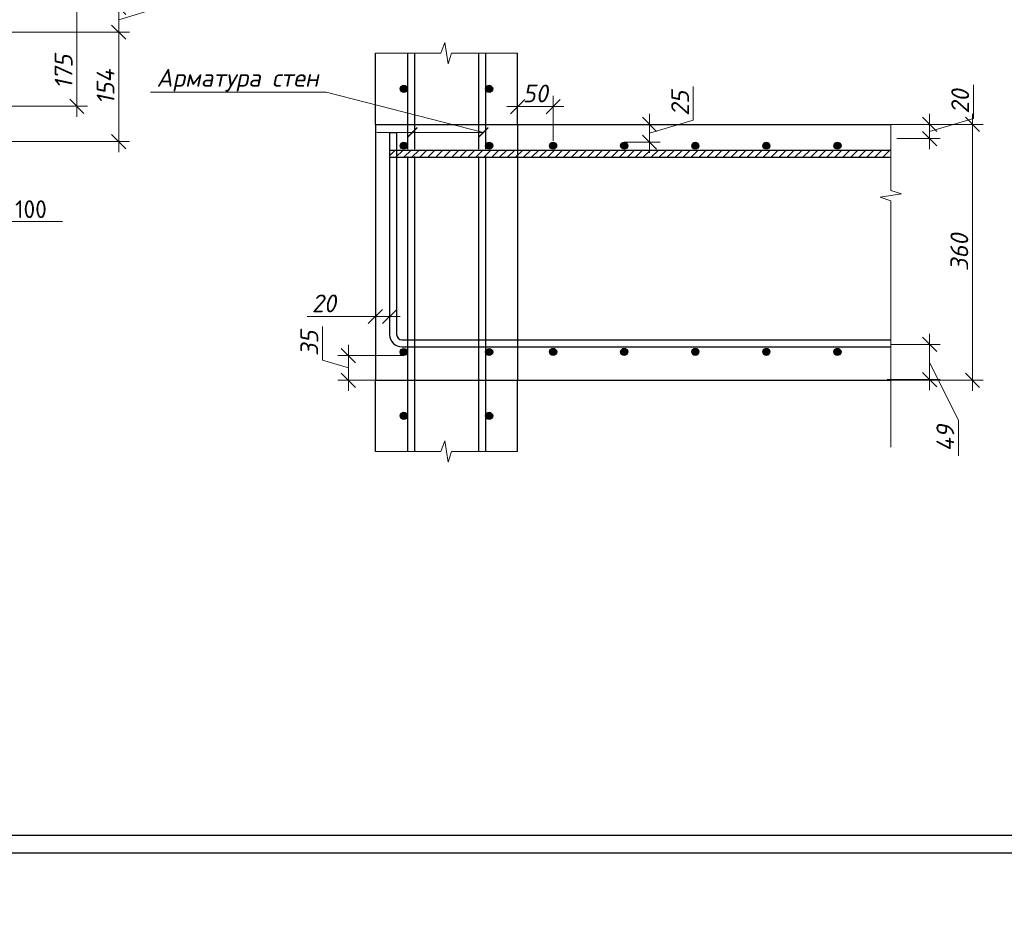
# Model space of a CAD drawing. Header units: millimetres. Extents: x 40580 to 2152466, y -328404 to 177125.
# Tile 132 of 252: x 463550 to 477401, y 134127 to 146796. Entities that reach past the tile are written whole.
import ezdxf
from ezdxf import colors
from ezdxf.entities.mleader import LeaderData, LeaderLine
from ezdxf.math import Vec2, Vec3

# ---------------------------------------------------------------- set-up
doc = ezdxf.new("R2010")
doc.units = ezdxf.units.MM
for name, color, linetype, lineweight in [('0.25___', 30, 'Continuous', 25), ('06 Текст 0.3', 131, 'Continuous', 25), ('RAZMER', 7, 'Continuous', 9), ('Выноски', 20, 'Continuous', 20), ('подоснова', 151, 'Continuous', 5), ('Размеры', 9, 'Continuous', 15), ('ТЕКСТ', 7, 'Continuous', 15)]:
    doc.layers.add(name, color=color, linetype=linetype, lineweight=lineweight)
for name, color, linetype in [('11', 7, 'Continuous'), ('801Арм Тонкие линии', 72, 'Continuous'), ('911Сл Штриховка', 50, 'Continuous'), ('Столовая - обозначения', 7, 'Continuous')]:
    doc.layers.add(name, color=color, linetype=linetype)
doc.styles.add('GOST-2.304_Type-B', font='GOST_Common.ttf')
doc.styles.add('ГОСТ', font='isocpeur.ttf')
doc.styles.add('ГОСТ 2.304', font='isocpeur.ttf')
doc.styles.add('Украинский', font='isocpeur.ttf', dxfattribs={"oblique": 12})
doc.dimstyles.new('10', dxfattribs={"dimscale": 0, "dimtxt": 250, "dimasz": 200, "dimexe": 150, "dimexo": 0, "dimgap": 60, "dimtad": 1, "dimdec": 0, "dimlfac": 0.1, "dimrnd": 1, "dimzin": 0, "dimdsep": 46, "dimtxsty": 'ГОСТ 2.304', "dimblk": 'OBLIQUE', "dimcen": 0.09, "dimdle": 150, "dimadec": 0, "dimazin": 0, "dimtfac": 1, "dimtdec": 0, "dimtmove": 1, "dimatfit": 2, "dimfxl": 1, "dimtzin": 0, "dimlwd": 0, "dimlwe": 0, "dimarcsym": 0})

# ---------------------------------------------------------------- blocks, each defined once
blk = doc.blocks.new('Штамп')
at = {"layer": '11', "lineweight": 30}
blk.add_line((254210, 84428), (311220, 84428), dxfattribs=at)
at = {"layer": '11'}
for p, q in [((252070, 84178), (281770, 84178)), ((281770, 84178), (311470, 84178))]:
    blk.add_line(p, q, dxfattribs=at)
blk = doc.blocks.new('_None')
blk = doc.blocks.new('_OBLIQUE')
at = {"color": 0, "linetype": 'ByBlock'}
blk.add_line((-0.5, -0.5), (0.5, 0.5), dxfattribs=at)
blk = doc.blocks.new('*D5866')
at = {"layer": 'Defpoints', "color": 0, "lineweight": 25, "ltscale": 0.3, "transparency": 16777216}
for p in [(461792, 146621), (464943, 146621), (461792, 145081)]:
    blk.add_point(p, dxfattribs=at)
at = {"layer": 'подоснова', "color": 0, "lineweight": 0, "ltscale": 0.3, "transparency": 16777216}
for p, q in [((464943, 144931), (464943, 146771)), ((461792, 146621), (465093, 146621)), ((461792, 145081), (465093, 145081))]:
    blk.add_line(p, q, dxfattribs=at)
at = {"layer": 'подоснова', "color": 0, "lineweight": 0, "ltscale": 0.3, "transparency": 16777216, "xscale": 200, "yscale": 200, "zscale": 200}
for p, rotation in [((464943, 146621), 90), ((464943, 145081), 270)]:
    blk.add_blockref('_OBLIQUE', p, dxfattribs=dict(at, rotation=rotation))
at = {"layer": 'подоснова', "color": 0, "ltscale": 0.3, "transparency": 16777216, "insert": (464758, 145851), "char_height": 250, "attachment_point": 5, "rotation": 90, "style": 'Украинский', "bg_fill": 3, "box_fill_scale": 1.1, "bg_fill_color": 256, "bg_fill_true_color": 13158600, "bg_fill_transparency": 0}
blk.add_mtext('154', dxfattribs=at)
blk = doc.blocks.new('*D5777')
at = {"layer": 'Defpoints', "color": 0, "lineweight": 25, "ltscale": 0.3, "transparency": 16777216}
for p in [(461792, 146971), (464943, 146971), (461792, 146621)]:
    blk.add_point(p, dxfattribs=at)
at = {"layer": 'подоснова', "color": 0, "lineweight": 0, "ltscale": 0.3, "transparency": 16777216}
for p, q in [((465558, 146980), (465558, 147453)), ((464943, 146471), (464943, 147121)), ((461792, 146971), (465093, 146971)), ((464943, 146796), (465558, 146980)), ((461792, 146621), (465093, 146621))]:
    blk.add_line(p, q, dxfattribs=at)
at = {"layer": 'подоснова', "color": 0, "lineweight": 0, "ltscale": 0.3, "transparency": 16777216, "xscale": 200, "yscale": 200, "zscale": 200}
for p, rotation in [((464943, 146971), 90), ((464943, 146621), 270)]:
    blk.add_blockref('_OBLIQUE', p, dxfattribs=dict(at, rotation=rotation))
at = {"layer": 'подоснова', "color": 0, "ltscale": 0.3, "transparency": 16777216, "insert": (465373, 147217), "char_height": 250, "attachment_point": 5, "rotation": 90, "style": 'Украинский', "bg_fill": 3, "box_fill_scale": 1.1, "bg_fill_color": 256, "bg_fill_true_color": 13158600, "bg_fill_transparency": 0}
blk.add_mtext('35', dxfattribs=at)
blk = doc.blocks.new('*D5684')
at = {"layer": 'Defpoints', "color": 0, "lineweight": 25, "ltscale": 0.3, "transparency": 16777216}
for p in [(461105, 147333), (461109, 145578), (464353, 145578)]:
    blk.add_point(p, dxfattribs=at)
at = {"layer": 'подоснова', "color": 0, "lineweight": 0, "ltscale": 0.3, "transparency": 16777216}
for p, q in [((464353, 147483), (464353, 145428)), ((461105, 147333), (464503, 147333)), ((461109, 145578), (464503, 145578))]:
    blk.add_line(p, q, dxfattribs=at)
at = {"layer": 'подоснова', "color": 0, "lineweight": 0, "ltscale": 0.3, "transparency": 16777216, "xscale": 200, "yscale": 200, "zscale": 200}
for p, rotation in [((464353, 147333), 90), ((464353, 145578), 270)]:
    blk.add_blockref('_OBLIQUE', p, dxfattribs=dict(at, rotation=rotation))
at = {"layer": 'подоснова', "color": 0, "ltscale": 0.3, "transparency": 16777216, "insert": (464168, 146063), "char_height": 250, "attachment_point": 5, "rotation": 90, "style": 'Украинский', "bg_fill": 3, "box_fill_scale": 1.1, "bg_fill_color": 256, "bg_fill_true_color": 13158600, "bg_fill_transparency": 0}
blk.add_mtext('175', dxfattribs=at)
blk = doc.blocks.new('*D5694')
at = {"layer": 'Defpoints', "color": 0, "lineweight": 25, "transparency": 16777216}
for p in [(471054, 145573), (470554, 145323), (471054, 145094)]:
    blk.add_point(p, dxfattribs=at)
at = {"layer": 'Размеры', "color": 0, "lineweight": 0, "transparency": 16777216}
for p, q in [((470554, 145323), (470554, 145723)), ((471054, 145094), (471054, 145723)), ((470404, 145573), (471204, 145573))]:
    blk.add_line(p, q, dxfattribs=at)
at = {"layer": 'Размеры', "color": 0, "transparency": 16777216, "insert": (470804, 145758), "char_height": 250, "attachment_point": 5, "style": 'Украинский', "bg_fill": 3, "box_fill_scale": 1.1, "bg_fill_color": 256, "bg_fill_true_color": 13158600, "bg_fill_transparency": 0}
blk.add_mtext('50', dxfattribs=at)
at = {"layer": 'Размеры', "color": 0, "lineweight": 0, "transparency": 16777216, "xscale": 200, "yscale": 200, "zscale": 200, "rotation": 180}
blk.add_blockref('_OBLIQUE', (470554, 145573), dxfattribs=at)
at = {"layer": 'Размеры', "color": 0, "lineweight": 0, "transparency": 16777216, "xscale": 200, "yscale": 200, "zscale": 200}
blk.add_blockref('_OBLIQUE', (471054, 145573), dxfattribs=at)
blk = doc.blocks.new('*D5695')
at = {"layer": 'Defpoints', "color": 0, "lineweight": 25, "transparency": 16777216}
for p in [(475803, 145323), (476953, 145323), (475803, 141723)]:
    blk.add_point(p, dxfattribs=at)
at = {"layer": 'Размеры', "color": 0, "lineweight": 0, "transparency": 16777216}
for p, q in [((476953, 141573), (476953, 145473)), ((475803, 145323), (477103, 145323)), ((475803, 141723), (477103, 141723))]:
    blk.add_line(p, q, dxfattribs=at)
at = {"layer": 'Размеры', "color": 0, "lineweight": 0, "transparency": 16777216, "xscale": 200, "yscale": 200, "zscale": 200}
for p, rotation in [((476953, 145323), 90), ((476953, 141723), 270)]:
    blk.add_blockref('_OBLIQUE', p, dxfattribs=dict(at, rotation=rotation))
at = {"layer": 'Размеры', "color": 0, "transparency": 16777216, "insert": (476768, 143523), "char_height": 250, "attachment_point": 5, "rotation": 90, "style": 'Украинский', "bg_fill": 3, "box_fill_scale": 1.1, "bg_fill_color": 256, "bg_fill_true_color": 13158600, "bg_fill_transparency": 0}
blk.add_mtext('360', dxfattribs=at)
blk = doc.blocks.new('*D5914')
at = {"layer": 'Defpoints', "color": 0, "lineweight": 25, "transparency": 16777216}
for p in [(475804, 142228), (476350, 142228), (475754, 141733)]:
    blk.add_point(p, dxfattribs=at)
at = {"layer": 'Размеры', "color": 0, "lineweight": 0, "transparency": 16777216}
for p, q in [((476350, 141583), (476350, 142378)), ((475804, 142228), (476500, 142228)), ((476350, 141980), (476756, 141159)), ((475754, 141733), (476500, 141733)), ((476756, 141159), (476756, 140661))]:
    blk.add_line(p, q, dxfattribs=at)
at = {"layer": 'Размеры', "color": 0, "lineweight": 0, "transparency": 16777216, "xscale": 200, "yscale": 200, "zscale": 200}
for p, rotation in [((476350, 142228), 90), ((476350, 141733), 270)]:
    blk.add_blockref('_OBLIQUE', p, dxfattribs=dict(at, rotation=rotation))
at = {"layer": 'Размеры', "color": 0, "transparency": 16777216, "insert": (476571, 140910), "char_height": 250, "attachment_point": 5, "rotation": 90, "style": 'Украинский', "bg_fill": 3, "box_fill_scale": 1.1, "bg_fill_color": 256, "bg_fill_true_color": 13158600, "bg_fill_transparency": 0}
blk.add_mtext('49', dxfattribs=at)
blk = doc.blocks.new('*D5915')
at = {"layer": 'Defpoints', "color": 0, "lineweight": 25, "transparency": 16777216}
for p in [(475803, 145323), (476350, 145323), (475888, 145123)]:
    blk.add_point(p, dxfattribs=at)
at = {"layer": 'Размеры', "color": 0, "lineweight": 0, "transparency": 16777216}
for p, q in [((476965, 145407), (476965, 145881)), ((476350, 144973), (476350, 145473)), ((475803, 145323), (476500, 145323)), ((476350, 145223), (476965, 145407)), ((475888, 145123), (476500, 145123))]:
    blk.add_line(p, q, dxfattribs=at)
at = {"layer": 'Размеры', "color": 0, "lineweight": 0, "transparency": 16777216, "xscale": 200, "yscale": 200, "zscale": 200}
for p, rotation in [((476350, 145323), 90), ((476350, 145123), 270)]:
    blk.add_blockref('_OBLIQUE', p, dxfattribs=dict(at, rotation=rotation))
at = {"layer": 'Размеры', "color": 0, "transparency": 16777216, "insert": (476780, 145644), "char_height": 250, "attachment_point": 5, "rotation": 90, "style": 'Украинский', "bg_fill": 3, "box_fill_scale": 1.1, "bg_fill_color": 256, "bg_fill_true_color": 13158600, "bg_fill_transparency": 0}
blk.add_mtext('20', dxfattribs=at)
blk = doc.blocks.new('*D5916')
at = {"layer": 'Defpoints', "color": 0, "lineweight": 25, "transparency": 16777216}
for p in [(468554, 142781), (468754, 142781), (468554, 142620)]:
    blk.add_point(p, dxfattribs=at)
at = {"layer": 'Размеры', "color": 0, "lineweight": 0, "transparency": 16777216}
for p, q in [((468554, 142781), (468554, 142470)), ((468754, 142781), (468754, 142470)), ((467594, 142620), (468554, 142620)), ((468904, 142620), (468404, 142620))]:
    blk.add_line(p, q, dxfattribs=at)
at = {"layer": 'Размеры', "color": 0, "lineweight": 0, "transparency": 16777216, "xscale": 200, "yscale": 200, "zscale": 200, "rotation": 180}
blk.add_blockref('_OBLIQUE', (468554, 142620), dxfattribs=at)
at = {"layer": 'Размеры', "color": 0, "lineweight": 0, "transparency": 16777216, "xscale": 200, "yscale": 200, "zscale": 200}
blk.add_blockref('_OBLIQUE', (468754, 142620), dxfattribs=at)
at = {"layer": 'Размеры', "color": 0, "transparency": 16777216, "insert": (467830, 142805), "char_height": 250, "attachment_point": 5, "style": 'Украинский', "bg_fill": 3, "box_fill_scale": 1.1, "bg_fill_color": 256, "bg_fill_true_color": 13158600, "bg_fill_transparency": 0}
blk.add_mtext('20', dxfattribs=at)
blk = doc.blocks.new('*D5701')
at = {"layer": 'Defpoints', "color": 0, "lineweight": 25, "transparency": 16777216}
for p in [(468954, 142071), (468174, 141723), (468954, 141723)]:
    blk.add_point(p, dxfattribs=at)
at = {"layer": 'Размеры', "color": 0, "lineweight": 0, "transparency": 16777216}
for p, q in [((467809, 142007), (467809, 142480)), ((468174, 142221), (468174, 141573)), ((468174, 141897), (467809, 142007)), ((468954, 142071), (468024, 142071)), ((468954, 141723), (468024, 141723))]:
    blk.add_line(p, q, dxfattribs=at)
at = {"layer": 'Размеры', "color": 0, "lineweight": 0, "transparency": 16777216, "xscale": 200, "yscale": 200, "zscale": 200}
for p, rotation in [((468174, 142071), 90), ((468174, 141723), 270)]:
    blk.add_blockref('_OBLIQUE', p, dxfattribs=dict(at, rotation=rotation))
at = {"layer": 'Размеры', "color": 0, "transparency": 16777216, "insert": (467624, 142243), "char_height": 250, "attachment_point": 5, "rotation": 90, "style": 'Украинский', "bg_fill": 3, "box_fill_scale": 1.1, "bg_fill_color": 256, "bg_fill_true_color": 13158600, "bg_fill_transparency": 0}
blk.add_mtext('35', dxfattribs=at)
blk = doc.blocks.new('*D5702')
at = {"layer": 'Defpoints', "color": 0, "lineweight": 25, "transparency": 16777216}
for p in [(472054, 145323), (472410, 145323), (472054, 145073)]:
    blk.add_point(p, dxfattribs=at)
at = {"layer": 'Размеры', "color": 0, "lineweight": 0, "transparency": 16777216}
for p, q in [((473025, 145382), (473025, 145856)), ((472410, 144923), (472410, 145473)), ((472054, 145323), (472560, 145323)), ((472410, 145198), (473025, 145382)), ((472054, 145073), (472560, 145073))]:
    blk.add_line(p, q, dxfattribs=at)
at = {"layer": 'Размеры', "color": 0, "lineweight": 0, "transparency": 16777216, "xscale": 200, "yscale": 200, "zscale": 200}
for p, rotation in [((472410, 145323), 90), ((472410, 145073), 270)]:
    blk.add_blockref('_OBLIQUE', p, dxfattribs=dict(at, rotation=rotation))
at = {"layer": 'Размеры', "color": 0, "transparency": 16777216, "insert": (472840, 145619), "char_height": 250, "attachment_point": 5, "rotation": 90, "style": 'Украинский', "bg_fill": 3, "box_fill_scale": 1.1, "bg_fill_color": 256, "bg_fill_true_color": 13158600, "bg_fill_transparency": 0}
blk.add_mtext('25', dxfattribs=at)

msp = doc.modelspace()

# ---------------------------------------------------------------- hatches: boundary and pattern name
at = {"layer": '911Сл Штриховка', "true_color": 0x000000}
h = msp.add_hatch(color=18, dxfattribs=at)
edge = h.paths.add_edge_path()
edge.add_arc((468953.505, 145822.936), 50, 0, 360)
h = msp.add_hatch(color=18, dxfattribs=at)
edge = h.paths.add_edge_path()
edge.add_arc((470153.505, 145822.936), 50, 0, 360)
h = msp.add_hatch(color=18, dxfattribs=at)
edge = h.paths.add_edge_path()
edge.add_arc((468953.505, 145022.936), 50, 0, 360)
h = msp.add_hatch(color=18, dxfattribs=at)
edge = h.paths.add_edge_path()
edge.add_arc((470153.505, 145022.936), 50, 0, 360)
h = msp.add_hatch(color=18, dxfattribs=at)
edge = h.paths.add_edge_path()
edge.add_arc((472053.505, 145022.936), 50, 0, 360)
h = msp.add_hatch(color=18, dxfattribs=at)
edge = h.paths.add_edge_path()
edge.add_arc((473053.505, 145022.936), 50, 0, 360)
h = msp.add_hatch(color=18, dxfattribs=at)
edge = h.paths.add_edge_path()
edge.add_arc((474053.505, 145022.936), 50, 0, 360)
h = msp.add_hatch(color=18, dxfattribs=at)
edge = h.paths.add_edge_path()
edge.add_arc((475053.505, 145022.936), 50, 0, 360)
h = msp.add_hatch(color=18, dxfattribs=at)
edge = h.paths.add_edge_path()
edge.add_arc((468953.505, 142121.243), 50, 0, 360)
h = msp.add_hatch(color=18, dxfattribs=at)
edge = h.paths.add_edge_path()
edge.add_arc((470153.505, 142121.546), 50, 0, 360)
h = msp.add_hatch(color=18, dxfattribs=at)
edge = h.paths.add_edge_path()
edge.add_arc((471053.804, 142122.899), 50, 0, 360)
h = msp.add_hatch(color=18, dxfattribs=at)
edge = h.paths.add_edge_path()
edge.add_arc((472053.804, 142122.899), 50, 0, 360)
h = msp.add_hatch(color=18, dxfattribs=at)
edge = h.paths.add_edge_path()
edge.add_arc((473053.804, 142122.899), 50, 0, 360)
h = msp.add_hatch(color=18, dxfattribs=at)
edge = h.paths.add_edge_path()
edge.add_arc((474053.804, 142122.899), 50, 0, 360)
h = msp.add_hatch(color=18, dxfattribs=at)
edge = h.paths.add_edge_path()
edge.add_arc((475053.804, 142122.899), 50, 0, 360)
h = msp.add_hatch(color=18, dxfattribs=at)
edge = h.paths.add_edge_path()
edge.add_arc((468953.505, 141222.936), 50, 0, 360)
h = msp.add_hatch(color=18, dxfattribs=at)
edge = h.paths.add_edge_path()
edge.add_arc((470153.505, 141222.936), 50, 0, 360)
at = {"layer": 'Размеры', "true_color": 0x000000}
h = msp.add_hatch(dxfattribs=at)
h.set_pattern_fill('ANSI31', color=18, scale=25)
h.set_pattern_definition([(45, (-2523578.1, 61369.55), (-56.1266008, 56.1266008), [])])
h.paths.add_polyline_path([(468746.66, 144960.779), (468746.66, 144860.155), (475796.663, 144862.013), (475796.663, 144960.779)])

# ---------------------------------------------------------------- linework, layer by layer
at = {"layer": '0.25___', "color": 18, "linetype": 'Continuous', "lineweight": 25, "true_color": 0x000000}
for p, q in [((468553.505, 145322.936), (468553.505, 146322.936)), ((469003.505, 146322.936), (469003.505, 144972.936)), ((469103.505, 146322.936), (469103.505, 144972.936)), ((470003.505, 146322.936), (470003.505, 144972.936)), ((470103.505, 146322.936), (470103.505, 144972.936)), ((468553.505, 145322.936), (468553.505, 141722.936)), ((469003.505, 144872.326), (469003.505, 143671.243)), ((469103.505, 144872.354), (469103.505, 143671.271)), ((470003.505, 144872.598), (470003.505, 143671.518)), ((470103.505, 144872.625), (470103.505, 143671.546)), ((469003.505, 143772.936), (469003.505, 140722.936)), ((469103.505, 143772.936), (469103.505, 140722.936)), ((470003.505, 143772.936), (470003.505, 140722.936)), ((470103.505, 143772.936), (470103.505, 140722.936)), ((468553.505, 140722.936), (468553.505, 141722.936)), ((470553.505, 140722.936), (470553.505, 141722.936))]:
    msp.add_line(p, q, dxfattribs=at)
msp.add_lwpolyline([(468553.505, 141722.936), (475803.508, 141722.936)], dxfattribs=at)
at = {"layer": '06 Текст 0.3', "color": 18, "ltscale": 100, "true_color": 0x000000}
msp.add_line((468753.505, 144972.936), (468753.498, 144873.553), dxfattribs=at)
for points in [[(468746.66, 144960.779), (475796.663, 144960.779)], [(468746.66, 144860.102), (475796.663, 144862.013)]]:
    msp.add_lwpolyline(points, dxfattribs=at)
at = {"layer": '801Арм Тонкие линии', "color": 18, "true_color": 0x000000}
for centre in [(468953.505, 145822.936), (470153.505, 145822.936), (468953.505, 145022.936), (470153.505, 145022.936), (472053.505, 145022.936), (473053.505, 145022.936), (474053.505, 145022.936), (475053.505, 145022.936), (468953.505, 142121.243), (470153.505, 142121.546), (471053.804, 142122.899), (472053.804, 142122.899), (473053.804, 142122.899), (474053.804, 142122.899), (475053.804, 142122.899), (468953.505, 141222.936), (470153.505, 141222.936)]:
    msp.add_circle(centre, 50, dxfattribs=at)
at = {"layer": 'RAZMER', "color": 18, "lineweight": 30, "true_color": 0x000000}
msp.add_line((468752.532, 145208.564), (468851.451, 145208.564), dxfattribs=at)
for points in [[(468753.501, 145209.919), (468753.501, 142367.185)], [(468852.421, 145209.919), (468852.421, 142367.185)]]:
    msp.add_lwpolyline(points, dxfattribs=at)
for radius in [173.17, 74.25]:
    msp.add_arc((468926.671, 142367.185), radius, 180, 270, dxfattribs=at)
at = {"layer": 'Выноски', "color": 18, "true_color": 0x000000}
for p, q in [((469073.348, 145208.257), (468573.348, 145208.247)), ((469073.348, 145208.256), (470073.348, 145208.256))]:
    msp.add_line(p, q, dxfattribs=at)
at = {"layer": 'Выноски', "color": 18, "true_color": 0x000000, "const_width": 20}
for points in [[(469002.637, 145137.545), (469144.059, 145278.967)], [(470002.637, 145137.545), (470144.059, 145278.967)]]:
    msp.add_lwpolyline(points, dxfattribs=at)
at = {"layer": 'подоснова', "color": 18, "lineweight": 15, "ltscale": 0.3, "true_color": 0x000000}
msp.add_line((467862.522, 145778.279), (467862.422, 145778.279), dxfattribs=at)
for points in [[(465389.283, 145778.279), (467862.422, 145778.279)], [(470075.063, 145209.971), (467862.522, 145778.279)]]:
    msp.add_lwpolyline(points, dxfattribs=at)
at = {"layer": 'Размеры', "color": 18, "true_color": 0x000000}
for points in [[(468553.505, 146322.936), (469476.057, 146322.936), (469528.505, 146472.936), (469578.505, 146172.936), (469625.62, 146322.936), (470553.505, 146322.936)], [(475803.508, 140781.746), (475803.508, 144245.488), (475653.508, 144297.936), (475953.508, 144347.936), (475803.508, 144395.051), (475803.508, 145322.936)], [(468553.505, 140722.936), (469476.057, 140722.936), (469528.505, 140872.936), (469578.505, 140572.936), (469625.62, 140722.936), (470553.505, 140722.936)]]:
    msp.add_lwpolyline(points, dxfattribs=at)

# ---------------------------------------------------------------- block references
at = {"layer": 'Столовая - обозначения', "color": 18, "lineweight": 20, "true_color": 0x000000}
msp.add_blockref('Штамп', (185343.703, 50897.048), dxfattribs=at)

# ---------------------------------------------------------------- texts
at = {"color": 18, "true_color": 0x000000, "insert": (416229.606, 141765.641), "char_height": 250, "attachment_point": 1, "style": 'ГОСТ'}
msp.add_mtext_dynamic_manual_height_columns('\\pi250;В выделенной области представлена замененная (актуальная) версия. Содержание изменения см. в листе разрешения на внесение изменений.', width=17218.922, gutter_width=5800, heights=[931.637], dxfattribs=at)
at = {"layer": 'подоснова', "color": 18, "ltscale": 0.3, "true_color": 0x000000, "insert": (466615.853, 146103.279), "char_height": 250, "attachment_point": 2, "style": 'GOST-2.304_Type-B'}
msp.add_mtext('{\\fISOCPEUR|b0|i0|c204|p34;\\Q12;Арматура стен}', dxfattribs=at)
at = {"layer": 'ТЕКСТ', "color": 18, "ltscale": 100, "true_color": 0x000000, "char_height": 250, "width": 5911.0211, "attachment_point": 1, "style": 'GOST-2.304_Type-B'}
for s, insert in [('\\pi1400.20752,t7400.20752;Схема расположения \\P\\pi594.90449,t6594.90449;элементов лестничной клетки. \\P\\pi1489.60146,t7489.60146;Разрез 1-1, 2-2, 3-3 ', (317510.903, 136525.816)), ('\\pi725.20752,t6725.20752;Армирование промежуточной \\P\\pi1975.20752,t7975.20752;площадки №1', (423159.431, 136525.816))]:
    msp.add_mtext(s, dxfattribs=dict(at, insert=insert))

# ---------------------------------------------------------------- leaders
at = {"layer": 'подоснова', "color": 18, "ltscale": 0.3, "true_color": 0x000000}
ml = msp.add_multileader_mtext('Standard', dxfattribs=at)
ml.set_content('Х2 шаг 100 ', color=(0, 0, 0), style='GOST-2.304_Type-B')
ml.set_leader_properties(color=256, linetype='ByLayer', lineweight=15)
ml.set_arrow_properties(name='NONE')
ml.build(insert=Vec2(0, 0))
ml.multileader.update_dxf_attribs({"text_left_attachment_type": 6, "text_right_attachment_type": 6, "dogleg_length": 0.1, "arrow_head_size": 18})
ctx = ml.context
ctx.base_point, ctx.char_height, ctx.arrow_head_size, ctx.landing_gap_size, ctx.plane_origin = Vec3(462299.214, 143955.267), 250, 18, 20, Vec3(452450.074, 148888.028)
ctx.left_attachment, ctx.right_attachment, ctx.text_align_type = 6, 6, 1
notes = []
notes.append((ctx, [(0, (1, 1, 0), (462241.893, 143955.267), (1, 0), 57.321, [(0, [(461471.531, 145601.637)], 0, [])])]))
ctx.mtext.insert, ctx.mtext.alignment, ctx.mtext.flow_direction = Vec3(463117.32, 144255.267), 2, 5
for ctx, leaders in notes:
    for number, flags, end, landing, length, lines in leaders:
        leader = LeaderData()
        leader.index, (leader.has_last_leader_line, leader.has_dogleg_vector, leader.attachment_direction) = number, flags
        leader.last_leader_point, leader.dogleg_vector, leader.dogleg_length = Vec3(end), Vec3(landing), length
        for number, points, colour, breaks in lines:
            line = LeaderLine()
            line.index, line.vertices, line.color, line.breaks = number, Vec3.list(points), colors.encode_raw_color(colour), breaks
            leader.lines.append(line)
        ctx.leaders.append(leader)

# ---------------------------------------------------------------- next in the draw order: dimensions: what is measured, and where the dimension line sits
dim = msp.add_linear_dim(base=(464943.427, 146620.754), p1=(461792.339, 145081.005), p2=(461792.388, 146620.754), angle=90, dimstyle='10', override={"dimscale": 1, "dimtxsty": 'Украинский', "dimtfill": 1}, dxfattribs=at)
dim.commit()
dim.dimension.update_dxf_attribs({"geometry": '*D5866', "text_midpoint": (464758.427, 145850.88)})
at = {"layer": 'Размеры', "color": 18, "true_color": 0x000000}
for base, p1, p2, picture, middle in [((471053.505, 145572.936), (470553.505, 145322.936), (471053.505, 145093.647), '*D5694', (470803.505, 145572.936)), ((468553.505, 142619.912), (468753.501, 142781.094), (468553.505, 142781.094), '*D5916', (467830.449, 142616.162))]:
    dim = msp.add_linear_dim(base=base, p1=p1, p2=p2, dimstyle='10', override={"dimscale": 1, "dimtxsty": 'Украинский', "dimtfill": 1}, dxfattribs=at)
    dim.commit()
    dim.dimension.update_dxf_attribs({"geometry": picture, "text_midpoint": middle, "dimtype": 160})

# ---------------------------------------------------------------- next in the draw order: hatches: boundary and pattern name
at = {"layer": '911Сл Штриховка', "true_color": 0x000000}
h = msp.add_hatch(color=18, dxfattribs=at)
edge = h.paths.add_edge_path()
edge.add_arc((471053.505, 145022.936), 50, 0, 360)

# ---------------------------------------------------------------- next in the draw order: linework, layer by layer
at = {"layer": '0.25___', "color": 18, "linetype": 'Continuous', "lineweight": 25, "true_color": 0x000000}
for q in [(470553.505, 146322.936), (470553.505, 141722.936)]:
    msp.add_line((470553.505, 145322.936), q, dxfattribs=at)
msp.add_lwpolyline([(468553.505, 145322.936), (475803.508, 145322.936)], dxfattribs=at)
at = {"layer": '801Арм Тонкие линии', "color": 18, "true_color": 0x000000}
msp.add_circle((471053.505, 145022.936), 50, dxfattribs=at)

# ---------------------------------------------------------------- next in the draw order: dimensions: what is measured, and where the dimension line sits
at = {"layer": 'подоснова', "color": 18, "ltscale": 0.3, "true_color": 0x000000}
dim = msp.add_linear_dim(base=(464943.427, 146970.743), p1=(461792.388, 146620.754), p2=(461792.388, 146970.743), angle=90, dimstyle='10', override={"dimscale": 1, "dimtxsty": 'Украинский', "dimtfill": 1}, dxfattribs=at)
dim.commit()
dim.dimension.update_dxf_attribs({"geometry": '*D5777', "text_midpoint": (465373.427, 147040.248)})

# ---------------------------------------------------------------- next in the draw order: dimensions: what is measured, and where the dimension line sits
dim = msp.add_linear_dim(base=(464352.83, 145578.081), p1=(461105.189, 147333.014), p2=(461108.689, 145578.081), angle=90, dimstyle='10', override={"dimscale": 1, "dimtxsty": 'Украинский', "dimtfill": 1}, dxfattribs=at)
dim.commit()
dim.dimension.update_dxf_attribs({"geometry": '*D5684', "text_midpoint": (464352.83, 146062.774), "dimtype": 160})
at = {"layer": 'Размеры', "color": 18, "true_color": 0x000000}
for base, p1, p2, picture, middle in [((472410.403, 145322.936), (472053.505, 145072.936), (472053.505, 145322.936), '*D5702', (472840.403, 145442.436)), ((476953.462, 145322.936), (475803.486, 141722.936), (475803.486, 145322.936), '*D5695', (476768.462, 143522.936))]:
    dim = msp.add_linear_dim(base=base, p1=p1, p2=p2, angle=90, dimstyle='10', override={"dimscale": 1, "dimtxsty": 'Украинский', "dimtfill": 1}, dxfattribs=at)
    dim.commit()
    dim.dimension.update_dxf_attribs({"geometry": picture, "text_midpoint": middle})

# ---------------------------------------------------------------- next in the draw order: dimensions: what is measured, and where the dimension line sits
dim = msp.add_linear_dim(base=(476349.9, 145322.936), p1=(475887.81, 145122.936), p2=(475803.464, 145322.936), angle=90, dimstyle='10', override={"dimscale": 1, "dimtxsty": 'Украинский', "dimtfill": 1}, dxfattribs=at)
dim.commit()
dim.dimension.update_dxf_attribs({"geometry": '*D5915', "text_midpoint": (476779.9, 145467.436)})
dim = msp.add_linear_dim(base=(476349.89994612, 142227.935968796), p1=(475753.821839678, 141732.935968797), p2=(475803.507848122, 142227.935968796), angle=90, dimstyle='10', override={"dimscale": 1, "dimtxsty": 'Украинский', "dimtfill": 1}, dxfattribs=at)
dim.commit()
dim.dimension.update_dxf_attribs({"geometry": '*D5914', "text_midpoint": (476756.14994611, 141099.326207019), "dimtype": 160})

# ---------------------------------------------------------------- next in the draw order: linework, layer by layer
at = {"layer": 'RAZMER', "color": 18, "lineweight": 30, "true_color": 0x000000}
for points in [[(468926.671, 142292.935), (475795.048, 142292.935)], [(468926.671, 142194.015), (475795.048, 142194.015)]]:
    msp.add_lwpolyline(points, dxfattribs=at)

# ---------------------------------------------------------------- next in the draw order: dimensions: what is measured, and where the dimension line sits
at = {"layer": 'Размеры', "color": 18, "true_color": 0x000000}
dim = msp.add_linear_dim(base=(468173.898, 141722.936), p1=(468953.505, 142071.243), p2=(468953.505, 141722.936), angle=90, dimstyle='10', override={"dimscale": 1, "dimtxsty": 'Украинский', "dimtfill": 1}, dxfattribs=at)
dim.commit()
dim.dimension.update_dxf_attribs({"geometry": '*D5701', "text_midpoint": (467623.898, 142066.59)})

# ---------------------------------------------------------------- next in the draw order: texts
at = {"color": 18, "true_color": 0x000000, "insert": (250111.057, 153773.154), "char_height": 200, "attachment_point": 1, "style": 'ГОСТ'}
msp.add_mtext_dynamic_manual_height_columns('\\pi9510.738;{\\H1.5152x;\\P\\pi1000;Общие указания\\P\\pi200;}1.^IРабочая документация разработана в соответствии с заданием на проектирование, требованиями действующих технических регламентов, стандартов, сводов правил и других документов, содержащих установленные требования.\\P2.^IРабочая документация выполнена в соответствии со следующими нормативными и техническими документами:\\P-^IСП 20.13330.2016 "Нагрузки и Воздействия";\\P-^IСП 63.13330.2012 "Бетонные и железобетонные конструкции. Основные положения";\\P-^IСП 22.13330.2016 "Основания зданий и сооружений";\\P-^IСП 45.13330.2012 "Земляные сооружения, основания и фундаменты".\\P3.   За относительную отметку 0,000 принята отметка чистого пола первого этажа.\\P4.^IПеречень видов работ, для которых необходимо составлять акты освидетельствования скрытых работ:\\P-^Iармирование конструкций;\\P-^Iосвидетельствование опалубки перед бетонированием;\\P-^Iвыполнение сварочных работ;\\P-^Iотбор контрольных проб бетона;\\P-^Iсоответствие законченных железобетонных конструкций проекту с отображением качества работ;\\P-^Iустройство монолитных конструкций, выполняемых в зимнее время;  \\P\\pi0;        -    устройство гидроизоляции;\\P\\pi200;-^Iуплотнение грунтов и обратную засыпку.\\PЗапрещается выполнение последующих работ при отсутствии актов освидетельствования предшествующих скрытых работ во всех случаях.\\P\\pi0;        5. Проект рассчитан на производство работ в период положительных температур. В случае выполнения работ при отрицательных температурах необходимо выполнять требования СНиП часть 3 по производству работ и ППР.\\P        6. При минимальной температуре воздуха до минус 15°С допускается:\\P\\pi200;-выдерживание бетона в конструкции методом термоса, при предварительном разогреве бетонной смеси;\\P -форсированный электроразогрев бетона в конструкции с повторным уплотнением.\\PПри минимальной температуре воздуха до минус 25°С допускается:\\P -обогрев бетона в греющей опалубке с помощью низкотемпературных электронагревателей;\\P -электродный сквозной прогрев бетона;\\P -электрообогрев с помощью греющего провода.\\P      7. В процессе бетонирования обеспечить соблюдение защитных слоев и мест положения рабочей арматуры согласно проекту. Величина защитного слоя продольной рабочей арматуры у боковых граней стен монолитных участков должны быть не менее 20мм и не менее диаметра продольной рабочей арматуры конструкции, величина защитного слоя поперечной арматуры - не менее 10 мм\\P      8. Крестовые соединения стержней продольной и поперечной арматуры, соединение стержней продольной арматуры по длине выполнить вязкой отожженой проволокой диаметром 2,0-3,0 мм', width=17710.69822, gutter_width=5800, heights=[13133.416], dxfattribs=at)

doc.saveas('drawing.dxf')
